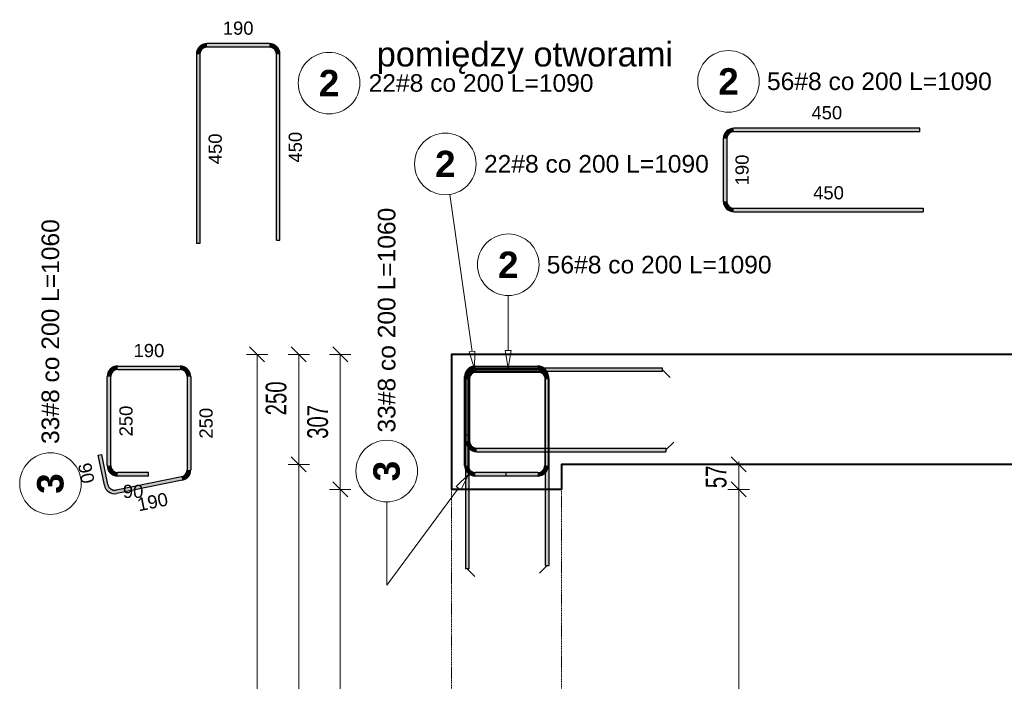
# Model space of a CAD drawing. Extents: x -1474 to 455485, y -109057 to 75879.
# Tile 18 of 22: x 419752 to 421990, y -91693 to -90189. Entities that reach past the tile are written whole.
import ezdxf

# ---------------------------------------------------------------- set-up
doc = ezdxf.new("R2010")
doc.units = 0
doc.header["$LTSCALE"] = 10
doc.header["$MEASUREMENT"] = 0
doc.linetypes.add('HIDDEN', pattern=[0.375, 0.25, -0.125])
for name, color, linetype, lineweight in [('P-Linia1', 3, 'Continuous', 40), ('P-Opis', 1, 'Continuous', 18), ('P-Przerywana', 13, 'HIDDEN', 9), ('P-Wymiar', 254, 'Continuous', 9), ('P-Ściana żelbetowa', 50, 'Continuous', 25)]:
    doc.layers.add(name, color=color, linetype=linetype, lineweight=lineweight)
for name, color, linetype in [('RCAD_kształt pręta', 7, 'Continuous'), ('RCAD_opis kształtu pręta', 7, 'Continuous'), ('RCAD_pręt wyrzucony', 130, 'Continuous')]:
    doc.layers.add(name, color=color, linetype=linetype)
doc.styles.add('_Fd Opis', font='arial.ttf')
doc.styles.add('ROMANS', font='arial.ttf', dxfattribs={"width": 0.7})
doc.styles.add('style1', font='arial.ttf')
doc.styles.add('style3', font='arialbd.ttf')
doc.dimstyles.new('A25', dxfattribs={"dimscale": 27, "dimtxt": 1.75, "dimasz": 0.05, "dimexe": 0, "dimexo": 0, "dimgap": 1, "dimtad": 1, "dimdec": 4, "dimrnd": 1, "dimdsep": 46, "dimtxsty": 'ROMANS', "dimblk": '[[[[[[[[', "dimcen": 2, "dimdle": 2, "dimse1": 1, "dimse2": 1, "dimclrd": 256, "dimclrt": 1, "dimadec": 0, "dimazin": 0, "dimtfac": 1, "dimtdec": 4, "dimtix": 1, "dimtmove": 2, "dimatfit": 3, "dimldrblk": '[[[[[[[[', "dimfxl": 0, "dimtvp": 0.6, "dimtolj": 1, "dimlwd": -1, "dimarcsym": 0})

# ---------------------------------------------------------------- blocks, each defined once
blk = doc.blocks.new('[[[[[[[[')
at = {"layer": 'P-Wymiar'}
for p, q in [((0, 18), (0, -18)), ((-12.7, -12.7), (12.7, 12.7)), ((0, 0), (-4.6, 0))]:
    blk.add_line(p, q, dxfattribs=at)
blk = doc.blocks.new('*D181')
at = {"layer": 'Defpoints', "color": 0, "transparency": 16777216}
for p in [(420480.9, -91257), (420733.6, -91257), (420733.6, -92417)]:
    blk.add_point(p, dxfattribs=at)
at = {"layer": 'P-Wymiar', "transparency": 16777216}
blk.add_line((420480.9, -92415.7), (420480.9, -91258.4), dxfattribs=at)
at = {"layer": 'P-Wymiar', "transparency": 16777216, "xscale": 1.35, "yscale": 1.35, "zscale": 1.35}
for p, rotation in [((420480.9, -91257), 90), ((420480.9, -92417), 270)]:
    blk.add_blockref('[[[[[[[[', p, dxfattribs=dict(at, rotation=rotation))
at = {"layer": 'P-Wymiar', "color": 1, "transparency": 16777216, "insert": (420429.7, -91837), "char_height": 47.25, "attachment_point": 5, "rotation": 90, "style": 'ROMANS'}
blk.add_mtext('\\A1;1160', dxfattribs=at)
blk = doc.blocks.new('*D182')
at = {"layer": 'Defpoints', "color": 0, "transparency": 16777216}
for p in [(420480.9, -90950), (420733.6, -90950), (420733.6, -91257)]:
    blk.add_point(p, dxfattribs=at)
at = {"layer": 'P-Wymiar', "transparency": 16777216}
blk.add_line((420480.9, -91255.7), (420480.9, -90951.4), dxfattribs=at)
at = {"layer": 'P-Wymiar', "transparency": 16777216, "xscale": 1.35, "yscale": 1.35, "zscale": 1.35}
for p, rotation in [((420480.9, -90950), 90), ((420480.9, -91257), 270)]:
    blk.add_blockref('[[[[[[[[', p, dxfattribs=dict(at, rotation=rotation))
at = {"layer": 'P-Wymiar', "color": 1, "transparency": 16777216, "insert": (420429.7, -91103.5), "char_height": 47.25, "attachment_point": 5, "rotation": 90, "style": 'ROMANS'}
blk.add_mtext('\\A1;307', dxfattribs=at)
blk = doc.blocks.new('*D183')
at = {"layer": 'Defpoints', "color": 0, "transparency": 16777216}
for p in [(420291.9, -90950), (420733.6, -90950), (420733.6, -93050)]:
    blk.add_point(p, dxfattribs=at)
at = {"layer": 'P-Wymiar', "transparency": 16777216}
blk.add_line((420291.9, -93048.7), (420291.9, -90951.4), dxfattribs=at)
at = {"layer": 'P-Wymiar', "transparency": 16777216, "xscale": 1.35, "yscale": 1.35, "zscale": 1.35}
for p, rotation in [((420291.9, -90950), 90), ((420291.9, -93050), 270)]:
    blk.add_blockref('[[[[[[[[', p, dxfattribs=dict(at, rotation=rotation))
at = {"layer": 'P-Wymiar', "color": 1, "transparency": 16777216, "insert": (420240.7, -91975), "char_height": 47.25, "attachment_point": 5, "rotation": 90, "style": 'ROMANS'}
blk.add_mtext('\\A1;2100', dxfattribs=at)
blk = doc.blocks.new('*D185')
at = {"layer": 'Defpoints', "color": 0, "transparency": 16777216}
for p in [(420386.4, -91200), (421174.9, -91200), (421257.7, -92800.1)]:
    blk.add_point(p, dxfattribs=at)
at = {"layer": 'P-Wymiar', "transparency": 16777216}
blk.add_line((420386.4, -92798.7), (420386.4, -91201.4), dxfattribs=at)
at = {"layer": 'P-Wymiar', "transparency": 16777216, "xscale": 1.35, "yscale": 1.35, "zscale": 1.35}
for p, rotation in [((420386.4, -91200), 90), ((420386.4, -92800.1), 270)]:
    blk.add_blockref('[[[[[[[[', p, dxfattribs=dict(at, rotation=rotation))
at = {"layer": 'P-Wymiar', "color": 1, "transparency": 16777216, "insert": (420335.2, -92025), "char_height": 47.25, "attachment_point": 5, "rotation": 90, "style": 'ROMANS'}
blk.add_mtext('\\A1;1600', dxfattribs=at)
blk = doc.blocks.new('*D186')
at = {"layer": 'Defpoints', "color": 0, "transparency": 16777216}
for p in [(420386.4, -90950), (421174.9, -90950), (421174.9, -91200)]:
    blk.add_point(p, dxfattribs=at)
at = {"layer": 'P-Wymiar', "transparency": 16777216}
blk.add_line((420386.4, -91198.7), (420386.4, -90951.4), dxfattribs=at)
at = {"layer": 'P-Wymiar', "transparency": 16777216, "xscale": 1.35, "yscale": 1.35, "zscale": 1.35}
for p, rotation in [((420386.4, -90950), 90), ((420386.4, -91200), 270)]:
    blk.add_blockref('[[[[[[[[', p, dxfattribs=dict(at, rotation=rotation))
at = {"layer": 'P-Wymiar', "color": 1, "transparency": 16777216, "insert": (420335.2, -91050), "char_height": 47.25, "attachment_point": 5, "rotation": 90, "style": 'ROMANS'}
blk.add_mtext('\\A1;250', dxfattribs=at)
blk = doc.blocks.new('*D188')
at = {"layer": 'Defpoints', "color": 0, "transparency": 16777216}
for p in [(420833.6, -91257), (421386.6, -91257), (420833.6, -92417)]:
    blk.add_point(p, dxfattribs=at)
at = {"layer": 'P-Wymiar', "transparency": 16777216}
blk.add_line((421386.6, -92415.7), (421386.6, -91258.4), dxfattribs=at)
at = {"layer": 'P-Wymiar', "transparency": 16777216, "xscale": 1.35, "yscale": 1.35, "zscale": 1.35}
for p, rotation in [((421386.6, -91257), 90), ((421386.6, -92417), 270)]:
    blk.add_blockref('[[[[[[[[', p, dxfattribs=dict(at, rotation=rotation))
at = {"layer": 'P-Wymiar', "color": 1, "transparency": 16777216, "insert": (421335.5, -91837), "char_height": 47.25, "attachment_point": 5, "rotation": 90, "style": 'ROMANS'}
blk.add_mtext('\\A1;1160', dxfattribs=at)
blk = doc.blocks.new('*D189')
at = {"layer": 'Defpoints', "color": 0, "transparency": 16777216}
for p in [(421193.6, -91200), (421386.6, -91200), (420833.6, -91257)]:
    blk.add_point(p, dxfattribs=at)
at = {"layer": 'P-Wymiar', "transparency": 16777216}
for p, q in [((421386.6, -91198.7), (421386.6, -91197.3)), ((421386.6, -91257), (421386.6, -91200)), ((421386.6, -91258.4), (421386.6, -91259.7))]:
    blk.add_line(p, q, dxfattribs=at)
at = {"layer": 'P-Wymiar', "transparency": 16777216, "xscale": 1.35, "yscale": 1.35, "zscale": 1.35}
for p, rotation in [((421386.6, -91200), 270), ((421386.6, -91257), 90)]:
    blk.add_blockref('[[[[[[[[', p, dxfattribs=dict(at, rotation=rotation))
at = {"layer": 'P-Wymiar', "color": 1, "transparency": 16777216, "insert": (421335.6, -91228.5), "char_height": 47.25, "attachment_point": 5, "rotation": 90, "style": 'ROMANS'}
blk.add_mtext('\\A1;57', dxfattribs=at)

msp = doc.modelspace()

# ---------------------------------------------------------------- hatches: boundary and pattern name
at = {"layer": 'RCAD_kształt pręta'}
h = msp.add_hatch(color=4, dxfattribs=at)
edge = h.paths.add_edge_path(flags=0)
edge.add_line((420787.67622, -90976.49842), (420787.67622, -90984.49842))
edge.add_arc((420787.67622, -91000.49842), 16, 90, 180)
edge.add_line((420771.67622, -91000.49842), (420763.67622, -91000.49842))
edge.add_arc((420787.67622, -91000.49842), 24, 450, 540, ccw=False)
h = msp.add_hatch(color=4, dxfattribs=at)
edge = h.paths.add_edge_path(flags=0)
edge.add_line((420789.48147, -90982.96171), (420789.48147, -90990.96171))
edge.add_arc((420789.48147, -91006.96171), 16, 90, 180)
edge.add_line((420773.48147, -91006.96171), (420765.48147, -91006.96171))
edge.add_arc((420789.48147, -91006.96171), 24, 450, 540, ccw=False)
h = msp.add_hatch(color=4, dxfattribs=at)
edge = h.paths.add_edge_path(flags=0)
edge.add_line((420790.71013, -90981.19861), (420790.71013, -90989.19861))
edge.add_arc((420790.71013, -91005.19861), 16, 90, 180)
edge.add_line((420774.71013, -91005.19861), (420766.71013, -91005.19861))
edge.add_arc((420790.71013, -91005.19861), 24, 450, 540, ccw=False)
for points in [[(420787.67622, -90984.49842), (420787.67622, -90976.49842), (420929.64067, -90976.49842), (420929.64067, -90984.49842)], [(420931.48147, -90982.96171), (420931.48147, -90990.96171), (420789.48147, -90990.96171), (420789.48147, -90982.96171)], [(421213.65209, -90981.19861), (421213.65209, -90989.19861), (420790.71013, -90989.19861), (420790.71013, -90981.19861)], [(420771.67622, -91202.66092), (420763.67622, -91202.66092), (420763.67622, -91000.49842), (420771.67622, -91000.49842)], [(420765.48147, -91006.96171), (420773.48147, -91006.96171), (420773.48147, -91437.5789), (420765.48147, -91437.5789)], [(420766.71013, -91005.19861), (420774.71013, -91005.19861), (420774.71013, -91147.19861), (420766.71013, -91147.19861)], [(420945.64067, -91000.4962), (420953.64067, -91000.49509), (420953.66872, -91202.65759), (420945.66872, -91202.6587)], [(420955.48147, -91429.90367), (420947.48147, -91429.90367), (420947.48147, -91006.96171), (420955.48147, -91006.96171)], [(420771.67622, -91202.66092), (420763.67622, -91202.66092), (420763.67622, -91132.66092), (420771.67622, -91132.66092)], [(420790.71013, -91171.19861), (420790.71013, -91163.19861), (421221.32732, -91163.19861), (421221.32732, -91171.19861)], [(420857.67622, -91218.66092), (420857.67622, -91226.66092), (420787.67622, -91226.66092), (420787.67622, -91218.66092)], [(420929.66872, -91218.66092), (420929.66872, -91226.66092), (420787.67622, -91226.66092), (420787.67622, -91218.66092)]]:
    msp.add_hatch(color=4, dxfattribs=at).paths.add_polyline_path(points, flags=0)
h = msp.add_hatch(color=4, dxfattribs=at)
edge = h.paths.add_edge_path(flags=0)
edge.add_line((420953.64067, -91000.49509), (420945.64067, -91000.4962))
edge.add_arc((420929.64067, -91000.49842), 16, 0.00795182, 90)
edge.add_line((420929.64067, -90984.49842), (420929.64067, -90976.49842))
edge.add_arc((420929.64067, -91000.49842), 24, 360.00795182, 450, ccw=False)
h = msp.add_hatch(color=4, dxfattribs=at)
edge = h.paths.add_edge_path(flags=0)
edge.add_line((420955.48147, -91006.96171), (420947.48147, -91006.96171))
edge.add_arc((420931.48147, -91006.96171), 16, 0, 90)
edge.add_line((420931.48147, -90990.96171), (420931.48147, -90982.96171))
edge.add_arc((420931.48147, -91006.96171), 24, 360, 450, ccw=False)
h = msp.add_hatch(color=4, dxfattribs=at)
edge = h.paths.add_edge_path(flags=0)
edge.add_line((420766.71013, -91147.19861), (420774.71013, -91147.19861))
edge.add_arc((420790.71013, -91147.19861), 16, -180, -90)
edge.add_line((420790.71013, -91163.19861), (420790.71013, -91171.19861))
edge.add_arc((420790.71013, -91147.19861), 24, 540, 630, ccw=False)
h = msp.add_hatch(color=4, dxfattribs=at)
edge = h.paths.add_edge_path(flags=0)
edge.add_line((420763.67622, -91202.66092), (420771.67622, -91202.66092))
edge.add_arc((420787.67622, -91202.66092), 16, -180, -90)
edge.add_line((420787.67622, -91218.66092), (420787.67622, -91226.66092))
edge.add_arc((420787.67622, -91202.66092), 24, 540, 630, ccw=False)
h = msp.add_hatch(color=4, dxfattribs=at)
edge = h.paths.add_edge_path(flags=0)
edge.add_line((420763.67622, -91202.66092), (420771.67622, -91202.66092))
edge.add_arc((420787.67622, -91202.66092), 16, -180, -90)
edge.add_line((420787.67622, -91218.66092), (420787.67622, -91226.66092))
edge.add_arc((420787.67622, -91202.66092), 24, 540, 630, ccw=False)
h = msp.add_hatch(color=4, dxfattribs=at)
edge = h.paths.add_edge_path(flags=0)
edge.add_line((420929.66872, -91226.66092), (420929.66872, -91218.66092))
edge.add_arc((420929.66872, -91202.66092), 16, -90, 0.00795182)
edge.add_line((420945.66872, -91202.6587), (420953.66872, -91202.65759))
edge.add_arc((420929.66872, -91202.66092), 24, 270, 360.00795182, ccw=False)
at = {"layer": 'RCAD_pręt wyrzucony'}
h = msp.add_hatch(color=4, dxfattribs=at)
edge = h.paths.add_edge_path(flags=0)
edge.add_line((420177.8052, -90243.51045), (420177.8052, -90251.51045))
edge.add_arc((420177.8052, -90267.51045), 16, 90, 180)
edge.add_line((420161.8052, -90267.51045), (420153.8052, -90267.51045))
edge.add_arc((420177.8052, -90267.51045), 24, 450, 540, ccw=False)
for points in [[(420319.8052, -90243.51045), (420319.8052, -90251.51045), (420177.8052, -90251.51045), (420177.8052, -90243.51045)], [(420153.8052, -90267.51045), (420161.8052, -90267.51045), (420161.8052, -90698.12765), (420153.8052, -90698.12765)], [(420343.8052, -90690.45241), (420335.8052, -90690.45241), (420335.8052, -90267.51045), (420343.8052, -90267.51045)], [(421798.45639, -90435.79589), (421798.45639, -90443.79589), (421375.51443, -90443.79589), (421375.51443, -90435.79589)], [(421351.51443, -90459.79589), (421359.51443, -90459.79589), (421359.51443, -90601.79589), (421351.51443, -90601.79589)], [(421375.51443, -90625.79589), (421375.51443, -90617.79589), (421806.13162, -90617.79589), (421806.13162, -90625.79589)], [(419974.97228, -90984.49842), (419974.97228, -90976.49842), (420116.93673, -90976.49842), (420116.93673, -90984.49842)], [(419958.97228, -91202.66092), (419950.97228, -91202.66092), (419950.97228, -91000.49842), (419958.97228, -91000.49842)], [(420132.93673, -91000.4962), (420140.93673, -91000.49509), (420140.96616, -91212.50687), (420132.96616, -91212.50798)], [(419952.47002, -91245.85522), (419944.62949, -91247.44457), (419930.72264, -91178.83991), (419938.56317, -91177.25056)], [(420120.14486, -91228.19127), (420121.73422, -91236.0318), (419972.91915, -91266.19811), (419971.3298, -91258.35758)], [(420044.97228, -91218.66092), (420044.97228, -91226.66092), (419974.97228, -91226.66092), (419974.97228, -91218.66092)]]:
    msp.add_hatch(color=4, dxfattribs=at).paths.add_polyline_path(points, flags=0)
h = msp.add_hatch(color=4, dxfattribs=at)
edge = h.paths.add_edge_path(flags=0)
edge.add_line((420343.8052, -90267.51045), (420335.8052, -90267.51045))
edge.add_arc((420319.8052, -90267.51045), 16, 0, 90)
edge.add_line((420319.8052, -90251.51045), (420319.8052, -90243.51045))
edge.add_arc((420319.8052, -90267.51045), 24, 360, 450, ccw=False)
h = msp.add_hatch(color=4, dxfattribs=at)
edge = h.paths.add_edge_path(flags=0)
edge.add_line((421375.51443, -90435.79589), (421375.51443, -90443.79589))
edge.add_arc((421375.51443, -90459.79589), 16, 90, 180)
edge.add_line((421359.51443, -90459.79589), (421351.51443, -90459.79589))
edge.add_arc((421375.51443, -90459.79589), 24, 450, 540, ccw=False)
h = msp.add_hatch(color=4, dxfattribs=at)
edge = h.paths.add_edge_path(flags=0)
edge.add_line((421351.51443, -90601.79589), (421359.51443, -90601.79589))
edge.add_arc((421375.51443, -90601.79589), 16, -180, -90)
edge.add_line((421375.51443, -90617.79589), (421375.51443, -90625.79589))
edge.add_arc((421375.51443, -90601.79589), 24, 540, 630, ccw=False)
h = msp.add_hatch(color=4, dxfattribs=at)
edge = h.paths.add_edge_path(flags=0)
edge.add_line((419974.97228, -90976.49842), (419974.97228, -90984.49842))
edge.add_arc((419974.97228, -91000.49842), 16, 90, 180)
edge.add_line((419958.97228, -91000.49842), (419950.97228, -91000.49842))
edge.add_arc((419974.97228, -91000.49842), 24, 450, 540, ccw=False)
h = msp.add_hatch(color=4, dxfattribs=at)
edge = h.paths.add_edge_path(flags=0)
edge.add_line((420140.93673, -91000.49509), (420132.93673, -91000.4962))
edge.add_arc((420116.93673, -91000.49842), 16, 0.00795182, 90)
edge.add_line((420116.93673, -90984.49842), (420116.93673, -90976.49842))
edge.add_arc((420116.93673, -91000.49842), 24, 360.00795182, 450, ccw=False)
h = msp.add_hatch(color=4, dxfattribs=at)
edge = h.paths.add_edge_path(flags=0)
edge.add_line((419950.97228, -91202.66092), (419958.97228, -91202.66092))
edge.add_arc((419974.97228, -91202.66092), 16, -180, -90)
edge.add_line((419974.97228, -91218.66092), (419974.97228, -91226.66092))
edge.add_arc((419974.97228, -91202.66092), 24, 540, 630, ccw=False)
h = msp.add_hatch(color=4, dxfattribs=at)
edge = h.paths.add_edge_path(flags=0)
edge.add_line((420121.73422, -91236.0318), (420120.14486, -91228.19127))
edge.add_arc((420116.96616, -91212.5102), 16, -78.5408441, 0.00795182)
edge.add_line((420132.96616, -91212.50798), (420140.96616, -91212.50687))
edge.add_arc((420116.96616, -91212.5102), 24, 281.4591559, 360.00795182, ccw=False)
h = msp.add_hatch(color=4, dxfattribs=at)
edge = h.paths.add_edge_path(flags=0)
edge.add_line((419944.62949, -91247.44457), (419952.47002, -91245.85522))
edge.add_arc((419968.15109, -91242.67651), 16, -168.5408441, -78.5408441)
edge.add_line((419971.3298, -91258.35758), (419972.91915, -91266.19811))
edge.add_arc((419968.15109, -91242.67651), 24, 191.4591559, 281.4591559, ccw=False)

# ---------------------------------------------------------------- linework, layer by layer
at = {"layer": 'P-Linia1'}
for points in [[(423623.65621, -90950.01398), (420733.63317, -90950.01398), (420733.63317, -91257.01408)], [(420983.63317, -92417.01408), (420983.63317, -92800.06937), (423423.63317, -92800.06937), (423423.63317, -91200.01398), (420983.63317, -91200.01398), (420983.63317, -91257.01408)], [(420983.63317, -91257.01408), (420733.63317, -91257.01408)]]:
    msp.add_lwpolyline(points, dxfattribs=at)
at = {"layer": 'P-Przerywana'}
msp.add_lwpolyline([(420733.63317, -92417.01408), (420733.63317, -91257.01408), (420983.63317, -91257.01408), (420983.63317, -92417.01408)], close=True, dxfattribs=at)
msp.add_lwpolyline([(420733.63317, -92417.01408), (420733.63317, -91257.01408), (420983.63317, -91257.01408), (420983.63317, -92417.01408)], close=True, dxfattribs=at)
at = {"layer": 'P-Ściana żelbetowa'}
for p, q in [((420733.63317, -90950.01398), (423623.64793, -90950.02107)), ((420733.63317, -90950.01398), (420733.63317, -91257.01408)), ((420983.63317, -91200.01398), (420983.63317, -91257.01408)), ((420983.63317, -91200.01398), (423423.64793, -91200.02107)), ((420983.63317, -91257.01408), (420733.63317, -91257.01408))]:
    msp.add_line(p, q, dxfattribs=at)
at = {"layer": 'RCAD_kształt pręta', "color": 4}
for p, q in [((420787.67622, -90976.49842), (420929.64067, -90976.49842)), ((420787.67622, -90984.49842), (420929.64067, -90984.49842)), ((420931.48147, -90982.96171), (420789.48147, -90982.96171)), ((421213.65209, -90981.19861), (420790.71013, -90981.19861)), ((421213.65209, -90989.19861), (421213.65209, -90981.19861)), ((420763.67622, -91202.66092), (420763.67622, -91000.49842)), ((420765.48147, -91006.96171), (420765.48147, -91437.5789)), ((420766.71013, -91005.19861), (420766.71013, -91147.19861)), ((420771.67622, -91202.66092), (420771.67622, -91000.49842)), ((420773.48147, -91006.96171), (420773.48147, -91437.5789)), ((420774.71013, -91005.19861), (420774.71013, -91147.19861)), ((420931.48147, -90990.96171), (420789.48147, -90990.96171)), ((421213.65209, -90989.19861), (420790.71013, -90989.19861)), ((420945.64067, -91000.4962), (420945.66872, -91202.6587)), ((420947.48147, -91429.90367), (420947.48147, -91006.96171)), ((420953.64067, -91000.49509), (420953.66872, -91202.65759)), ((420955.48147, -91429.90367), (420955.48147, -91006.96171)), ((420763.67622, -91202.66092), (420763.67622, -91132.66092)), ((420763.67622, -91132.66092), (420771.67622, -91132.66092)), ((420771.67622, -91202.66092), (420771.67622, -91132.66092)), ((420790.71013, -91163.19861), (421221.32732, -91163.19861)), ((421221.32732, -91163.19861), (421221.32732, -91171.19861)), ((420790.71013, -91171.19861), (421221.32732, -91171.19861)), ((420857.67622, -91218.66092), (420787.67622, -91218.66092)), ((420929.66872, -91218.66092), (420787.67622, -91218.66092)), ((420857.67622, -91226.66092), (420787.67622, -91226.66092)), ((420929.66872, -91226.66092), (420787.67622, -91226.66092)), ((420857.67622, -91226.66092), (420857.67622, -91218.66092)), ((420947.48147, -91429.90367), (420955.48147, -91429.90367)), ((420773.48147, -91437.5789), (420765.48147, -91437.5789))]:
    msp.add_line(p, q, dxfattribs=at)
at = {"layer": 'RCAD_kształt pręta', "color": 2, "lineweight": 5}
for p, q in [((421213.65209, -90985.19861), (421231.15209, -91002.69861)), ((421221.32732, -91167.19861), (421238.82732, -91149.69861)), ((420951.48147, -91429.90367), (420933.98147, -91447.40367)), ((420769.48147, -91437.5789), (420786.98147, -91455.0789))]:
    msp.add_line(p, q, dxfattribs=at)
at = {"layer": 'RCAD_kształt pręta', "color": 4}
for centre, radius, start, end in [((420787.67622, -91000.49842), 24, 90, 180), ((420789.48147, -91006.96171), 24, 90, 180), ((420790.71013, -91005.19861), 24, 90, 180), ((420787.67622, -91000.49842), 16, 90, 180), ((420929.64067, -91000.49842), 24, 0.00795182, 90), ((420929.64067, -91000.49842), 16, 0.00795182, 90), ((420931.48147, -91006.96171), 24, 360, 90), ((420789.48147, -91006.96171), 16, 90, 180), ((420790.71013, -91005.19861), 16, 90, 180), ((420931.48147, -91006.96171), 16, 0, 90), ((420790.71013, -91147.19861), 24, 180, 270), ((420790.71013, -91147.19861), 16, 180, 270), ((420787.67622, -91202.66092), 24, 180, 270), ((420787.67622, -91202.66092), 24, 180, 270), ((420787.67622, -91202.66092), 16, 180, 270), ((420787.67622, -91202.66092), 16, 180, 270), ((420929.66872, -91202.66092), 24, 270, 0.00795182), ((420929.66872, -91202.66092), 16, 270, 0.00795182)]:
    msp.add_arc(centre, radius, start, end, dxfattribs=at)
at = {"layer": 'RCAD_opis kształtu pręta', "color": 8, "lineweight": 0}
for p, q in [((420729.60475, -90586.36169), (420780.46136, -90943.60054)), ((420862.74154, -90816.25253), (420862.74154, -90941.19861)), ((420862.74154, -90981.19861), (420856.07488, -90941.19861)), ((420869.40821, -90941.19861), (420856.07488, -90941.19861)), ((420869.40821, -90941.19861), (420862.74154, -90981.19861)), ((420787.06148, -90942.66094), (420773.86124, -90944.54013)), ((420786.09893, -90983.20127), (420773.86124, -90944.54013)), ((420787.06148, -90942.66094), (420786.09893, -90983.20127)), ((420744.2777, -91250.16895), (420773.41233, -91221.96225)), ((420773.41233, -91221.96225), (420755.00066, -91258.09333)), ((420586.47961, -91474.91225), (420749.63918, -91254.13114)), ((420744.2777, -91250.16895), (420755.00066, -91258.09333)), ((420586.47961, -91474.91225), (420586.47961, -91285.27417))]:
    msp.add_line(p, q, dxfattribs=at)
for centre in [(420719.739, -90517.06041), (420862.74154, -90746.25253), (420586.47961, -91215.27417)]:
    msp.add_circle(centre, 70, dxfattribs=at)
at = {"layer": 'RCAD_pręt wyrzucony', "color": 4}
for p, q in [((420319.8052, -90243.51045), (420177.8052, -90243.51045)), ((420153.8052, -90267.51045), (420153.8052, -90698.12765)), ((420161.8052, -90267.51045), (420161.8052, -90698.12765)), ((420319.8052, -90251.51045), (420177.8052, -90251.51045)), ((420335.8052, -90690.45241), (420335.8052, -90267.51045)), ((420343.8052, -90690.45241), (420343.8052, -90267.51045)), ((421798.45639, -90435.79589), (421375.51443, -90435.79589)), ((421798.45639, -90443.79589), (421375.51443, -90443.79589)), ((421798.45639, -90443.79589), (421798.45639, -90435.79589)), ((421351.51443, -90459.79589), (421351.51443, -90601.79589)), ((421359.51443, -90459.79589), (421359.51443, -90601.79589)), ((421375.51443, -90617.79589), (421806.13162, -90617.79589)), ((421375.51443, -90625.79589), (421806.13162, -90625.79589)), ((421806.13162, -90617.79589), (421806.13162, -90625.79589)), ((420335.8052, -90690.45241), (420343.8052, -90690.45241)), ((420161.8052, -90698.12765), (420153.8052, -90698.12765)), ((419974.97228, -90976.49842), (420116.93673, -90976.49842)), ((419974.97228, -90984.49842), (420116.93673, -90984.49842)), ((419950.97228, -91202.66092), (419950.97228, -91000.49842)), ((419958.97228, -91202.66092), (419958.97228, -91000.49842)), ((420132.93673, -91000.4962), (420132.96616, -91212.50798)), ((420140.93673, -91000.49509), (420140.96616, -91212.50687)), ((419930.72264, -91178.83991), (419938.56317, -91177.25056)), ((419944.62949, -91247.44457), (419930.72264, -91178.83991)), ((419952.47002, -91245.85522), (419938.56317, -91177.25056)), ((420120.14486, -91228.19127), (419971.3298, -91258.35758)), ((420044.97228, -91218.66092), (419974.97228, -91218.66092)), ((420044.97228, -91226.66092), (419974.97228, -91226.66092)), ((420044.97228, -91226.66092), (420044.97228, -91218.66092)), ((420121.73422, -91236.0318), (419972.91915, -91266.19811))]:
    msp.add_line(p, q, dxfattribs=at)
at = {"layer": 'RCAD_pręt wyrzucony', "color": 8, "lineweight": 0}
for centre in [(420455.4607, -90333.31547), (421363.42407, -90329.33457), (419822.15857, -91243.76985)]:
    msp.add_circle(centre, 70, dxfattribs=at)
at = {"layer": 'RCAD_pręt wyrzucony', "color": 4}
for centre, radius, start, end in [((420177.8052, -90267.51045), 24, 90, 180), ((420319.8052, -90267.51045), 24, 360, 90), ((420177.8052, -90267.51045), 16, 90, 180), ((420319.8052, -90267.51045), 16, 0, 90), ((421375.51443, -90459.79589), 24, 90, 180), ((421375.51443, -90459.79589), 16, 90, 180), ((421375.51443, -90601.79589), 24, 180, 270), ((421375.51443, -90601.79589), 16, 180, 270), ((419974.97228, -91000.49842), 24, 90, 180), ((419974.97228, -91000.49842), 16, 90, 180), ((420116.93673, -91000.49842), 24, 0.00795182, 90), ((420116.93673, -91000.49842), 16, 0.00795182, 90), ((419974.97228, -91202.66092), 24, 180, 270), ((419974.97228, -91202.66092), 16, 180, 270), ((420116.96616, -91212.5102), 16, 281.4591559, 0.00795182), ((420116.96616, -91212.5102), 24, 281.4591559, 0.00795182), ((419968.15109, -91242.67651), 24, 191.4591559, 281.4591559), ((419968.15109, -91242.67651), 16, 191.4591559, 281.4591559)]:
    msp.add_arc(centre, radius, start, end, dxfattribs=at)

# ---------------------------------------------------------------- texts
at = {"layer": 'P-Opis', "insert": (420563.67248, -90275.98118), "char_height": 56, "attachment_point": 4, "style": '_Fd Opis'}
msp.add_mtext('pomiędzy otworami', dxfattribs=at)
at = {"layer": 'RCAD_opis kształtu pręta', "color": 1, "attachment_point": 5}
for s, insert, char_height, style in [('2', (420719.739, -90517.06041), 60, 'style3'), ('22#8 co 200 L=1090', (421063.16329, -90517.06041), 40, 'style1'), ('2', (420862.74154, -90746.25253), 60, 'style3'), ('56#8 co 200 L=1090', (421205.82476, -90746.25253), 40, 'style1')]:
    msp.add_mtext(s, dxfattribs=dict(at, insert=insert, char_height=char_height, style=style))
at = {"layer": 'RCAD_opis kształtu pręta', "color": 1, "attachment_point": 5, "rotation": 90}
for s, insert, char_height, style in [('33#8 co 200 L=1060', (420586.47961, -90872.20459), 40, 'style1'), ('3', (420586.47961, -91215.27417), 60, 'style3')]:
    msp.add_mtext(s, dxfattribs=dict(at, insert=insert, char_height=char_height, style=style))
at = {"layer": 'RCAD_pręt wyrzucony', "color": 1, "attachment_point": 5}
for s, insert, char_height, style in [('190', (420248.8052, -90208.51045), 30, 'style1'), ('2', (421363.42407, -90329.33457), 60, 'style3'), ('2', (420455.4607, -90333.31547), 60, 'style3'), ('450', (421586.98541, -90400.79589), 30, 'style1'), ('450', (421590.82302, -90582.79589), 30, 'style1'), ('190', (420045.95451, -90941.49842), 30, 'style1'), ('90', (420009.97228, -91261.66092), 30, 'style1')]:
    msp.add_mtext(s, dxfattribs=dict(at, insert=insert, char_height=char_height, style=style))
at = {"layer": 'RCAD_pręt wyrzucony', "color": 2, "char_height": 40, "style": 'style1'}
for s, insert, attachment_point in [('22#8 co 200 L=1090', (420545.4607, -90333.31547), 4), ('56#8 co 200 L=1090', (421706.50729, -90329.33457), 5)]:
    msp.add_mtext(s, dxfattribs=dict(at, insert=insert, attachment_point=attachment_point))
at = {"layer": 'RCAD_pręt wyrzucony', "color": 1, "attachment_point": 5}
for s, insert, char_height, rotation, style in [('450', (420378.8052, -90478.98143), 30, 90, 'style1'), ('450', (420196.8052, -90482.81905), 30, 90, 'style1'), ('190', (421394.51443, -90530.79589), 30, 90, 'style1'), ('250', (419993.97228, -91101.57967), 30, 90, 'style1'), ('250', (420175.95144, -91106.49612), 30, 90.00795182, 'style1'), ('90', (419903.37374, -91220.09567), 30, 281.4591559, 'style1'), ('3', (419822.15857, -91243.76985), 60, 90, 'style3'), ('190', (420054.28011, -91285.41728), 30, 11.4591559, 'style1')]:
    msp.add_mtext(s, dxfattribs=dict(at, insert=insert, char_height=char_height, rotation=rotation, style=style))
at = {"layer": 'RCAD_pręt wyrzucony', "color": 2, "insert": (419822.15857, -91153.76985), "char_height": 40, "attachment_point": 4, "rotation": 90, "style": 'style1'}
msp.add_mtext('33#8 co 200 L=1060', dxfattribs=at)

# ---------------------------------------------------------------- dimensions: what is measured, and where the dimension line sits
at = {"layer": 'P-Wymiar'}
for base, p1, p2, picture, middle in [((420291.86316, -90950.01398), (420733.63317, -93050.01398), (420733.63317, -90950.01398), '*D183', (420291.86316, -91975.01398)), ((420386.36316, -90950.01398), (421174.92741, -91200.01398), (421174.92741, -90950.01398), '*D186', (420386.36316, -91050.01398)), ((420386.36316, -91200.01398), (421257.72645, -92800.06346), (421174.92741, -91200.01398), '*D185', (420386.36316, -92025.01398))]:
    dim = msp.add_linear_dim(base=base, p1=p1, p2=p2, angle=90, dimstyle='A25', override={"dimtmove": 0}, dxfattribs=at)
    dim.commit()
    dim.dimension.update_dxf_attribs({"geometry": picture, "text_midpoint": middle, "dimtype": 160})
for base, p1, p2, picture, middle in [((420480.86316, -90950.01398), (420733.63317, -91257.01408), (420733.63317, -90950.01398), '*D182', (420429.72247, -91103.51403)), ((421386.60811, -91200.01398), (420833.63317, -91257.01408), (421193.59299, -91200.01398), '*D189', (421335.58023, -91228.51403)), ((420480.86316, -91257.01408), (420733.63317, -92417.01408), (420733.63317, -91257.01408), '*D181', (420429.73859, -91837.01408)), ((421386.60811, -91257.01408), (420833.63317, -92417.01408), (420833.63317, -91257.01408), '*D188', (421335.48354, -91837.01408))]:
    dim = msp.add_linear_dim(base=base, p1=p1, p2=p2, angle=90, dimstyle='A25', dxfattribs=at)
    dim.commit()
    dim.dimension.update_dxf_attribs({"geometry": picture, "text_midpoint": middle})

doc.saveas('drawing.dxf')
